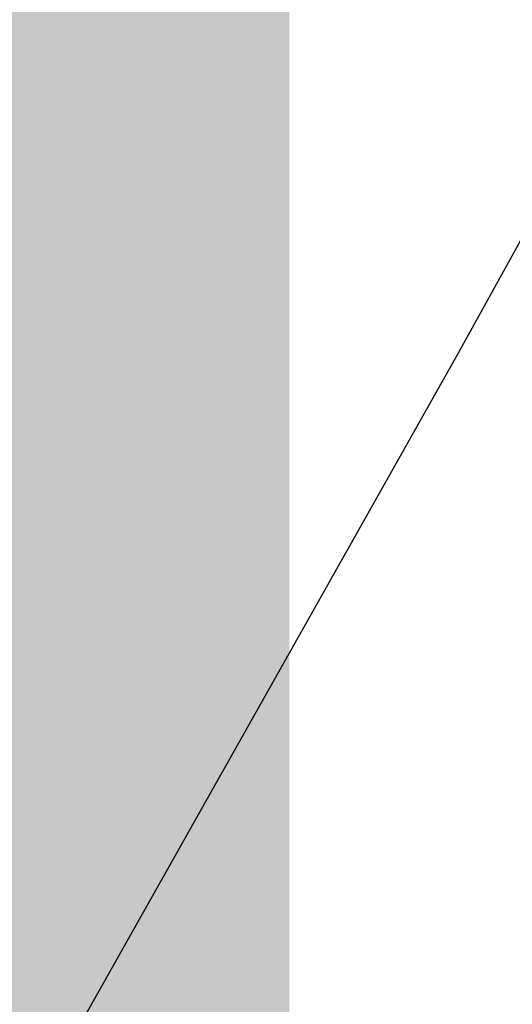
# Model space of a CAD drawing. Extents: x 0 to 370488, y 0 to 4202825.
# Tile 242 of 256: x 360287.266 to 360288.259, y 4200454.927 to 4200456.911. Entities that reach past the tile are written whole.
import ezdxf

# ---------------------------------------------------------------- set-up
doc = ezdxf.new("R2010")
doc.units = 0
doc.header["$LTSCALE"] = 0.5
doc.header["$MEASUREMENT"] = 0
doc.linetypes.add('CONTI', pattern=[0])
doc.layers.add('GORIZDEFAULT', color=32, linetype='CONTI')
doc.layers.add('ХХХ оформление', color=7, linetype='ИК_Водопровод -------в--------')
doc.styles.get("Standard").update_dxf_attribs({"font": 'isocpeur.ttf'})
doc.linetypes.add('ИК_Водопровод -------в--------', pattern='A,9,-0.6,["В",Standard,S=1.2,R=0,X=0,Y=-0.6],-1.2', length=10.8)

msp = doc.modelspace()

# ---------------------------------------------------------------- linework, layer by layer
at = {"layer": 'GORIZDEFAULT', "color": 32}
msp.add_polyline3d([(360277.71, 4200442.86, 542.5), (360278.91, 4200443.64, 542.5), (360281.88, 4200445.83, 542.5), (360282.01, 4200445.98, 542.5), (360282.16, 4200446.19, 542.5), (360282.38, 4200446.48, 542.5), (360282.67, 4200446.92, 542.5), (360283.06, 4200447.53, 542.5), (360283.57, 4200448.36, 542.5), (360284.23, 4200449.45, 542.5), (360285.04, 4200450.83, 542.5), (360285.99, 4200452.45, 542.5), (360287.04, 4200454.27, 542.5), (360288.15, 4200456.24, 542.5), (360289.29, 4200458.3, 542.5), (360290.42, 4200460.4, 542.5), (360291.51, 4200462.49, 542.5), (360292.52, 4200464.52, 542.5), (360293.46, 4200466.48, 542.5), (360294.29, 4200468.34, 542.5), (360295.02, 4200470.1, 542.5)], dxfattribs=at)
msp.add_polyline3d([(360277.71, 4200442.86, 542.5), (360278.91, 4200443.64, 542.5), (360281.88, 4200445.83, 542.5), (360282.01, 4200445.98, 542.5), (360282.16, 4200446.19, 542.5), (360282.38, 4200446.48, 542.5), (360282.67, 4200446.92, 542.5), (360283.06, 4200447.53, 542.5), (360283.57, 4200448.36, 542.5), (360284.23, 4200449.45, 542.5), (360285.04, 4200450.83, 542.5), (360285.99, 4200452.45, 542.5), (360287.04, 4200454.27, 542.5), (360288.15, 4200456.24, 542.5), (360289.29, 4200458.3, 542.5), (360290.42, 4200460.4, 542.5), (360291.51, 4200462.49, 542.5), (360292.52, 4200464.52, 542.5), (360293.46, 4200466.48, 542.5), (360294.29, 4200468.34, 542.5), (360295.02, 4200470.1, 542.5)], dxfattribs=at)
msp.add_polyline3d([(360277.71, 4200442.86, 542.5), (360278.91, 4200443.64, 542.5), (360281.88, 4200445.83, 542.5), (360282.01, 4200445.98, 542.5), (360282.16, 4200446.19, 542.5), (360282.38, 4200446.48, 542.5), (360282.67, 4200446.92, 542.5), (360283.06, 4200447.53, 542.5), (360283.57, 4200448.36, 542.5), (360284.23, 4200449.45, 542.5), (360285.04, 4200450.83, 542.5), (360285.99, 4200452.45, 542.5), (360287.04, 4200454.27, 542.5), (360288.15, 4200456.24, 542.5), (360289.29, 4200458.3, 542.5), (360290.42, 4200460.4, 542.5), (360291.51, 4200462.49, 542.5), (360292.52, 4200464.52, 542.5), (360293.46, 4200466.48, 542.5), (360294.29, 4200468.34, 542.5), (360295.02, 4200470.1, 542.5)], dxfattribs=at)
msp.add_polyline3d([(360277.71, 4200442.86, 542.5), (360278.91, 4200443.64, 542.5), (360281.88, 4200445.83, 542.5), (360282.01, 4200445.98, 542.5), (360282.16, 4200446.19, 542.5), (360282.38, 4200446.48, 542.5), (360282.67, 4200446.92, 542.5), (360283.06, 4200447.53, 542.5), (360283.57, 4200448.36, 542.5), (360284.23, 4200449.45, 542.5), (360285.04, 4200450.83, 542.5), (360285.99, 4200452.45, 542.5), (360287.04, 4200454.27, 542.5), (360288.15, 4200456.24, 542.5), (360289.29, 4200458.3, 542.5), (360290.42, 4200460.4, 542.5), (360291.51, 4200462.49, 542.5), (360292.52, 4200464.52, 542.5), (360293.46, 4200466.48, 542.5), (360294.29, 4200468.34, 542.5), (360295.02, 4200470.1, 542.5)], dxfattribs=at)
msp.add_polyline3d([(360277.71, 4200442.86, 542.5), (360278.91, 4200443.64, 542.5), (360281.88, 4200445.83, 542.5), (360282.01, 4200445.98, 542.5), (360282.16, 4200446.19, 542.5), (360282.38, 4200446.48, 542.5), (360282.67, 4200446.92, 542.5), (360283.06, 4200447.53, 542.5), (360283.57, 4200448.36, 542.5), (360284.23, 4200449.45, 542.5), (360285.04, 4200450.83, 542.5), (360285.99, 4200452.45, 542.5), (360287.04, 4200454.27, 542.5), (360288.15, 4200456.24, 542.5), (360289.29, 4200458.3, 542.5), (360290.42, 4200460.4, 542.5), (360291.51, 4200462.49, 542.5), (360292.52, 4200464.52, 542.5), (360293.46, 4200466.48, 542.5), (360294.29, 4200468.34, 542.5), (360295.02, 4200470.1, 542.5)], dxfattribs=at)
msp.add_polyline3d([(360277.71, 4200442.86, 542.5), (360278.91, 4200443.64, 542.5), (360281.88, 4200445.83, 542.5), (360282.01, 4200445.98, 542.5), (360282.16, 4200446.19, 542.5), (360282.38, 4200446.48, 542.5), (360282.67, 4200446.92, 542.5), (360283.06, 4200447.53, 542.5), (360283.57, 4200448.36, 542.5), (360284.23, 4200449.45, 542.5), (360285.04, 4200450.83, 542.5), (360285.99, 4200452.45, 542.5), (360287.04, 4200454.27, 542.5), (360288.15, 4200456.24, 542.5), (360289.29, 4200458.3, 542.5), (360290.42, 4200460.4, 542.5), (360291.51, 4200462.49, 542.5), (360292.52, 4200464.52, 542.5), (360293.46, 4200466.48, 542.5), (360294.29, 4200468.34, 542.5), (360295.02, 4200470.1, 542.5)], dxfattribs=at)
msp.add_polyline3d([(360277.71, 4200442.86, 542.5), (360278.91, 4200443.64, 542.5), (360281.88, 4200445.83, 542.5), (360282.01, 4200445.98, 542.5), (360282.16, 4200446.19, 542.5), (360282.38, 4200446.48, 542.5), (360282.67, 4200446.92, 542.5), (360283.06, 4200447.53, 542.5), (360283.57, 4200448.36, 542.5), (360284.23, 4200449.45, 542.5), (360285.04, 4200450.83, 542.5), (360285.99, 4200452.45, 542.5), (360287.04, 4200454.27, 542.5), (360288.15, 4200456.24, 542.5), (360289.29, 4200458.3, 542.5), (360290.42, 4200460.4, 542.5), (360291.51, 4200462.49, 542.5), (360292.52, 4200464.52, 542.5), (360293.46, 4200466.48, 542.5), (360294.29, 4200468.34, 542.5), (360295.02, 4200470.1, 542.5)], dxfattribs=at)
msp.add_polyline3d([(360277.71, 4200442.86, 542.5), (360278.91, 4200443.64, 542.5), (360281.88, 4200445.83, 542.5), (360282.01, 4200445.98, 542.5), (360282.16, 4200446.19, 542.5), (360282.38, 4200446.48, 542.5), (360282.67, 4200446.92, 542.5), (360283.06, 4200447.53, 542.5), (360283.57, 4200448.36, 542.5), (360284.23, 4200449.45, 542.5), (360285.04, 4200450.83, 542.5), (360285.99, 4200452.45, 542.5), (360287.04, 4200454.27, 542.5), (360288.15, 4200456.24, 542.5), (360289.29, 4200458.3, 542.5), (360290.42, 4200460.4, 542.5), (360291.51, 4200462.49, 542.5), (360292.52, 4200464.52, 542.5), (360293.46, 4200466.48, 542.5), (360294.29, 4200468.34, 542.5), (360295.02, 4200470.1, 542.5)], dxfattribs=at)
msp.add_polyline3d([(360277.71, 4200442.86, 542.5), (360278.91, 4200443.64, 542.5), (360281.88, 4200445.83, 542.5), (360282.01, 4200445.98, 542.5), (360282.16, 4200446.19, 542.5), (360282.38, 4200446.48, 542.5), (360282.67, 4200446.92, 542.5), (360283.06, 4200447.53, 542.5), (360283.57, 4200448.36, 542.5), (360284.23, 4200449.45, 542.5), (360285.04, 4200450.83, 542.5), (360285.99, 4200452.45, 542.5), (360287.04, 4200454.27, 542.5), (360288.15, 4200456.24, 542.5), (360289.29, 4200458.3, 542.5), (360290.42, 4200460.4, 542.5), (360291.51, 4200462.49, 542.5), (360292.52, 4200464.52, 542.5), (360293.46, 4200466.48, 542.5), (360294.29, 4200468.34, 542.5), (360295.02, 4200470.1, 542.5)], dxfattribs=at)
msp.add_polyline3d([(360277.71, 4200442.86, 542.5), (360278.91, 4200443.64, 542.5), (360281.88, 4200445.83, 542.5), (360282.01, 4200445.98, 542.5), (360282.16, 4200446.19, 542.5), (360282.38, 4200446.48, 542.5), (360282.67, 4200446.92, 542.5), (360283.06, 4200447.53, 542.5), (360283.57, 4200448.36, 542.5), (360284.23, 4200449.45, 542.5), (360285.04, 4200450.83, 542.5), (360285.99, 4200452.45, 542.5), (360287.04, 4200454.27, 542.5), (360288.15, 4200456.24, 542.5), (360289.29, 4200458.3, 542.5), (360290.42, 4200460.4, 542.5), (360291.51, 4200462.49, 542.5), (360292.52, 4200464.52, 542.5), (360293.46, 4200466.48, 542.5), (360294.29, 4200468.34, 542.5), (360295.02, 4200470.1, 542.5)], dxfattribs=at)
msp.add_polyline3d([(360277.71, 4200442.86, 542.5), (360278.91, 4200443.64, 542.5), (360281.88, 4200445.83, 542.5), (360282.01, 4200445.98, 542.5), (360282.16, 4200446.19, 542.5), (360282.38, 4200446.48, 542.5), (360282.67, 4200446.92, 542.5), (360283.06, 4200447.53, 542.5), (360283.57, 4200448.36, 542.5), (360284.23, 4200449.45, 542.5), (360285.04, 4200450.83, 542.5), (360285.99, 4200452.45, 542.5), (360287.04, 4200454.27, 542.5), (360288.15, 4200456.24, 542.5), (360289.29, 4200458.3, 542.5), (360290.42, 4200460.4, 542.5), (360291.51, 4200462.49, 542.5), (360292.52, 4200464.52, 542.5), (360293.46, 4200466.48, 542.5), (360294.29, 4200468.34, 542.5), (360295.02, 4200470.1, 542.5)], dxfattribs=at)
msp.add_polyline3d([(360277.71, 4200442.86, 542.5), (360278.91, 4200443.64, 542.5), (360281.88, 4200445.83, 542.5), (360282.01, 4200445.98, 542.5), (360282.16, 4200446.19, 542.5), (360282.38, 4200446.48, 542.5), (360282.67, 4200446.92, 542.5), (360283.06, 4200447.53, 542.5), (360283.57, 4200448.36, 542.5), (360284.23, 4200449.45, 542.5), (360285.04, 4200450.83, 542.5), (360285.99, 4200452.45, 542.5), (360287.04, 4200454.27, 542.5), (360288.15, 4200456.24, 542.5), (360289.29, 4200458.3, 542.5), (360290.42, 4200460.4, 542.5), (360291.51, 4200462.49, 542.5), (360292.52, 4200464.52, 542.5), (360293.46, 4200466.48, 542.5), (360294.29, 4200468.34, 542.5), (360295.02, 4200470.1, 542.5)], dxfattribs=at)
msp.add_polyline3d([(360277.71, 4200442.86, 542.5), (360278.91, 4200443.64, 542.5), (360281.88, 4200445.83, 542.5), (360282.01, 4200445.98, 542.5), (360282.16, 4200446.19, 542.5), (360282.38, 4200446.48, 542.5), (360282.67, 4200446.92, 542.5), (360283.06, 4200447.53, 542.5), (360283.57, 4200448.36, 542.5), (360284.23, 4200449.45, 542.5), (360285.04, 4200450.83, 542.5), (360285.99, 4200452.45, 542.5), (360287.04, 4200454.27, 542.5), (360288.15, 4200456.24, 542.5), (360289.29, 4200458.3, 542.5), (360290.42, 4200460.4, 542.5), (360291.51, 4200462.49, 542.5), (360292.52, 4200464.52, 542.5), (360293.46, 4200466.48, 542.5), (360294.29, 4200468.34, 542.5), (360295.02, 4200470.1, 542.5)], dxfattribs=at)
msp.add_polyline3d([(360277.71, 4200442.86, 542.5), (360278.91, 4200443.64, 542.5), (360281.88, 4200445.83, 542.5), (360282.01, 4200445.98, 542.5), (360282.16, 4200446.19, 542.5), (360282.38, 4200446.48, 542.5), (360282.67, 4200446.92, 542.5), (360283.06, 4200447.53, 542.5), (360283.57, 4200448.36, 542.5), (360284.23, 4200449.45, 542.5), (360285.04, 4200450.83, 542.5), (360285.99, 4200452.45, 542.5), (360287.04, 4200454.27, 542.5), (360288.15, 4200456.24, 542.5), (360289.29, 4200458.3, 542.5), (360290.42, 4200460.4, 542.5), (360291.51, 4200462.49, 542.5), (360292.52, 4200464.52, 542.5), (360293.46, 4200466.48, 542.5), (360294.29, 4200468.34, 542.5), (360295.02, 4200470.1, 542.5)], dxfattribs=at)
msp.add_polyline3d([(360277.71, 4200442.86, 542.5), (360278.91, 4200443.64, 542.5), (360281.88, 4200445.83, 542.5), (360282.01, 4200445.98, 542.5), (360282.16, 4200446.19, 542.5), (360282.38, 4200446.48, 542.5), (360282.67, 4200446.92, 542.5), (360283.06, 4200447.53, 542.5), (360283.57, 4200448.36, 542.5), (360284.23, 4200449.45, 542.5), (360285.04, 4200450.83, 542.5), (360285.99, 4200452.45, 542.5), (360287.04, 4200454.27, 542.5), (360288.15, 4200456.24, 542.5), (360289.29, 4200458.3, 542.5), (360290.42, 4200460.4, 542.5), (360291.51, 4200462.49, 542.5), (360292.52, 4200464.52, 542.5), (360293.46, 4200466.48, 542.5), (360294.29, 4200468.34, 542.5), (360295.02, 4200470.1, 542.5)], dxfattribs=at)
msp.add_polyline3d([(360277.71, 4200442.86, 542.5), (360278.91, 4200443.64, 542.5), (360281.88, 4200445.83, 542.5), (360282.01, 4200445.98, 542.5), (360282.16, 4200446.19, 542.5), (360282.38, 4200446.48, 542.5), (360282.67, 4200446.92, 542.5), (360283.06, 4200447.53, 542.5), (360283.57, 4200448.36, 542.5), (360284.23, 4200449.45, 542.5), (360285.04, 4200450.83, 542.5), (360285.99, 4200452.45, 542.5), (360287.04, 4200454.27, 542.5), (360288.15, 4200456.24, 542.5), (360289.29, 4200458.3, 542.5), (360290.42, 4200460.4, 542.5), (360291.51, 4200462.49, 542.5), (360292.52, 4200464.52, 542.5), (360293.46, 4200466.48, 542.5), (360294.29, 4200468.34, 542.5), (360295.02, 4200470.1, 542.5)], dxfattribs=at)
msp.add_polyline3d([(360277.71, 4200442.86, 542.5), (360278.91, 4200443.64, 542.5), (360281.88, 4200445.83, 542.5), (360282.01, 4200445.98, 542.5), (360282.16, 4200446.19, 542.5), (360282.38, 4200446.48, 542.5), (360282.67, 4200446.92, 542.5), (360283.06, 4200447.53, 542.5), (360283.57, 4200448.36, 542.5), (360284.23, 4200449.45, 542.5), (360285.04, 4200450.83, 542.5), (360285.99, 4200452.45, 542.5), (360287.04, 4200454.27, 542.5), (360288.15, 4200456.24, 542.5), (360289.29, 4200458.3, 542.5), (360290.42, 4200460.4, 542.5), (360291.51, 4200462.49, 542.5), (360292.52, 4200464.52, 542.5), (360293.46, 4200466.48, 542.5), (360294.29, 4200468.34, 542.5), (360295.02, 4200470.1, 542.5)], dxfattribs=at)
msp.add_polyline3d([(360277.71, 4200442.86, 542.5), (360278.91, 4200443.64, 542.5), (360281.88, 4200445.83, 542.5), (360282.01, 4200445.98, 542.5), (360282.16, 4200446.19, 542.5), (360282.38, 4200446.48, 542.5), (360282.67, 4200446.92, 542.5), (360283.06, 4200447.53, 542.5), (360283.57, 4200448.36, 542.5), (360284.23, 4200449.45, 542.5), (360285.04, 4200450.83, 542.5), (360285.99, 4200452.45, 542.5), (360287.04, 4200454.27, 542.5), (360288.15, 4200456.24, 542.5), (360289.29, 4200458.3, 542.5), (360290.42, 4200460.4, 542.5), (360291.51, 4200462.49, 542.5), (360292.52, 4200464.52, 542.5), (360293.46, 4200466.48, 542.5), (360294.29, 4200468.34, 542.5), (360295.02, 4200470.1, 542.5)], dxfattribs=at)
msp.add_polyline3d([(360277.71, 4200442.86, 542.5), (360278.91, 4200443.64, 542.5), (360281.88, 4200445.83, 542.5), (360282.01, 4200445.98, 542.5), (360282.16, 4200446.19, 542.5), (360282.38, 4200446.48, 542.5), (360282.67, 4200446.92, 542.5), (360283.06, 4200447.53, 542.5), (360283.57, 4200448.36, 542.5), (360284.23, 4200449.45, 542.5), (360285.04, 4200450.83, 542.5), (360285.99, 4200452.45, 542.5), (360287.04, 4200454.27, 542.5), (360288.15, 4200456.24, 542.5), (360289.29, 4200458.3, 542.5), (360290.42, 4200460.4, 542.5), (360291.51, 4200462.49, 542.5), (360292.52, 4200464.52, 542.5), (360293.46, 4200466.48, 542.5), (360294.29, 4200468.34, 542.5), (360295.02, 4200470.1, 542.5)], dxfattribs=at)
msp.add_polyline3d([(360277.71, 4200442.86, 542.5), (360278.91, 4200443.64, 542.5), (360281.88, 4200445.83, 542.5), (360282.01, 4200445.98, 542.5), (360282.16, 4200446.19, 542.5), (360282.38, 4200446.48, 542.5), (360282.67, 4200446.92, 542.5), (360283.06, 4200447.53, 542.5), (360283.57, 4200448.36, 542.5), (360284.23, 4200449.45, 542.5), (360285.04, 4200450.83, 542.5), (360285.99, 4200452.45, 542.5), (360287.04, 4200454.27, 542.5), (360288.15, 4200456.24, 542.5), (360289.29, 4200458.3, 542.5), (360290.42, 4200460.4, 542.5), (360291.51, 4200462.49, 542.5), (360292.52, 4200464.52, 542.5), (360293.46, 4200466.48, 542.5), (360294.29, 4200468.34, 542.5), (360295.02, 4200470.1, 542.5)], dxfattribs=at)
msp.add_polyline3d([(360277.71, 4200442.86, 542.5), (360278.91, 4200443.64, 542.5), (360281.88, 4200445.83, 542.5), (360282.01, 4200445.98, 542.5), (360282.16, 4200446.19, 542.5), (360282.38, 4200446.48, 542.5), (360282.67, 4200446.92, 542.5), (360283.06, 4200447.53, 542.5), (360283.57, 4200448.36, 542.5), (360284.23, 4200449.45, 542.5), (360285.04, 4200450.83, 542.5), (360285.99, 4200452.45, 542.5), (360287.04, 4200454.27, 542.5), (360288.15, 4200456.24, 542.5), (360289.29, 4200458.3, 542.5), (360290.42, 4200460.4, 542.5), (360291.51, 4200462.49, 542.5), (360292.52, 4200464.52, 542.5), (360293.46, 4200466.48, 542.5), (360294.29, 4200468.34, 542.5), (360295.02, 4200470.1, 542.5)], dxfattribs=at)
msp.add_polyline3d([(360277.71, 4200442.86, 542.5), (360278.91, 4200443.64, 542.5), (360281.88, 4200445.83, 542.5), (360282.01, 4200445.98, 542.5), (360282.16, 4200446.19, 542.5), (360282.38, 4200446.48, 542.5), (360282.67, 4200446.92, 542.5), (360283.06, 4200447.53, 542.5), (360283.57, 4200448.36, 542.5), (360284.23, 4200449.45, 542.5), (360285.04, 4200450.83, 542.5), (360285.99, 4200452.45, 542.5), (360287.04, 4200454.27, 542.5), (360288.15, 4200456.24, 542.5), (360289.29, 4200458.3, 542.5), (360290.42, 4200460.4, 542.5), (360291.51, 4200462.49, 542.5), (360292.52, 4200464.52, 542.5), (360293.46, 4200466.48, 542.5), (360294.29, 4200468.34, 542.5), (360295.02, 4200470.1, 542.5)], dxfattribs=at)
msp.add_polyline3d([(360277.71, 4200442.86, 542.5), (360278.91, 4200443.64, 542.5), (360281.88, 4200445.83, 542.5), (360282.01, 4200445.98, 542.5), (360282.16, 4200446.19, 542.5), (360282.38, 4200446.48, 542.5), (360282.67, 4200446.92, 542.5), (360283.06, 4200447.53, 542.5), (360283.57, 4200448.36, 542.5), (360284.23, 4200449.45, 542.5), (360285.04, 4200450.83, 542.5), (360285.99, 4200452.45, 542.5), (360287.04, 4200454.27, 542.5), (360288.15, 4200456.24, 542.5), (360289.29, 4200458.3, 542.5), (360290.42, 4200460.4, 542.5), (360291.51, 4200462.49, 542.5), (360292.52, 4200464.52, 542.5), (360293.46, 4200466.48, 542.5), (360294.29, 4200468.34, 542.5), (360295.02, 4200470.1, 542.5)], dxfattribs=at)
msp.add_polyline3d([(360277.71, 4200442.86, 542.5), (360278.91, 4200443.64, 542.5), (360281.88, 4200445.83, 542.5), (360282.01, 4200445.98, 542.5), (360282.16, 4200446.19, 542.5), (360282.38, 4200446.48, 542.5), (360282.67, 4200446.92, 542.5), (360283.06, 4200447.53, 542.5), (360283.57, 4200448.36, 542.5), (360284.23, 4200449.45, 542.5), (360285.04, 4200450.83, 542.5), (360285.99, 4200452.45, 542.5), (360287.04, 4200454.27, 542.5), (360288.15, 4200456.24, 542.5), (360289.29, 4200458.3, 542.5), (360290.42, 4200460.4, 542.5), (360291.51, 4200462.49, 542.5), (360292.52, 4200464.52, 542.5), (360293.46, 4200466.48, 542.5), (360294.29, 4200468.34, 542.5), (360295.02, 4200470.1, 542.5)], dxfattribs=at)
msp.add_polyline3d([(360277.71, 4200442.86, 542.5), (360278.91, 4200443.64, 542.5), (360281.88, 4200445.83, 542.5), (360282.01, 4200445.98, 542.5), (360282.16, 4200446.19, 542.5), (360282.38, 4200446.48, 542.5), (360282.67, 4200446.92, 542.5), (360283.06, 4200447.53, 542.5), (360283.57, 4200448.36, 542.5), (360284.23, 4200449.45, 542.5), (360285.04, 4200450.83, 542.5), (360285.99, 4200452.45, 542.5), (360287.04, 4200454.27, 542.5), (360288.15, 4200456.24, 542.5), (360289.29, 4200458.3, 542.5), (360290.42, 4200460.4, 542.5), (360291.51, 4200462.49, 542.5), (360292.52, 4200464.52, 542.5), (360293.46, 4200466.48, 542.5), (360294.29, 4200468.34, 542.5), (360295.02, 4200470.1, 542.5)], dxfattribs=at)
msp.add_polyline3d([(360277.71, 4200442.86, 542.5), (360278.91, 4200443.64, 542.5), (360281.88, 4200445.83, 542.5), (360282.01, 4200445.98, 542.5), (360282.16, 4200446.19, 542.5), (360282.38, 4200446.48, 542.5), (360282.67, 4200446.92, 542.5), (360283.06, 4200447.53, 542.5), (360283.57, 4200448.36, 542.5), (360284.23, 4200449.45, 542.5), (360285.04, 4200450.83, 542.5), (360285.99, 4200452.45, 542.5), (360287.04, 4200454.27, 542.5), (360288.15, 4200456.24, 542.5), (360289.29, 4200458.3, 542.5), (360290.42, 4200460.4, 542.5), (360291.51, 4200462.49, 542.5), (360292.52, 4200464.52, 542.5), (360293.46, 4200466.48, 542.5), (360294.29, 4200468.34, 542.5), (360295.02, 4200470.1, 542.5)], dxfattribs=at)
msp.add_polyline3d([(360277.71, 4200442.86, 542.5), (360278.91, 4200443.64, 542.5), (360281.88, 4200445.83, 542.5), (360282.01, 4200445.98, 542.5), (360282.16, 4200446.19, 542.5), (360282.38, 4200446.48, 542.5), (360282.67, 4200446.92, 542.5), (360283.06, 4200447.53, 542.5), (360283.57, 4200448.36, 542.5), (360284.23, 4200449.45, 542.5), (360285.04, 4200450.83, 542.5), (360285.99, 4200452.45, 542.5), (360287.04, 4200454.27, 542.5), (360288.15, 4200456.24, 542.5), (360289.29, 4200458.3, 542.5), (360290.42, 4200460.4, 542.5), (360291.51, 4200462.49, 542.5), (360292.52, 4200464.52, 542.5), (360293.46, 4200466.48, 542.5), (360294.29, 4200468.34, 542.5), (360295.02, 4200470.1, 542.5)], dxfattribs=at)
msp.add_polyline3d([(360277.71, 4200442.86, 542.5), (360278.91, 4200443.64, 542.5), (360281.88, 4200445.83, 542.5), (360282.01, 4200445.98, 542.5), (360282.16, 4200446.19, 542.5), (360282.38, 4200446.48, 542.5), (360282.67, 4200446.92, 542.5), (360283.06, 4200447.53, 542.5), (360283.57, 4200448.36, 542.5), (360284.23, 4200449.45, 542.5), (360285.04, 4200450.83, 542.5), (360285.99, 4200452.45, 542.5), (360287.04, 4200454.27, 542.5), (360288.15, 4200456.24, 542.5), (360289.29, 4200458.3, 542.5), (360290.42, 4200460.4, 542.5), (360291.51, 4200462.49, 542.5), (360292.52, 4200464.52, 542.5), (360293.46, 4200466.48, 542.5), (360294.29, 4200468.34, 542.5), (360295.02, 4200470.1, 542.5)], dxfattribs=at)
msp.add_polyline3d([(360277.71, 4200442.86, 542.5), (360278.91, 4200443.64, 542.5), (360281.88, 4200445.83, 542.5), (360282.01, 4200445.98, 542.5), (360282.16, 4200446.19, 542.5), (360282.38, 4200446.48, 542.5), (360282.67, 4200446.92, 542.5), (360283.06, 4200447.53, 542.5), (360283.57, 4200448.36, 542.5), (360284.23, 4200449.45, 542.5), (360285.04, 4200450.83, 542.5), (360285.99, 4200452.45, 542.5), (360287.04, 4200454.27, 542.5), (360288.15, 4200456.24, 542.5), (360289.29, 4200458.3, 542.5), (360290.42, 4200460.4, 542.5), (360291.51, 4200462.49, 542.5), (360292.52, 4200464.52, 542.5), (360293.46, 4200466.48, 542.5), (360294.29, 4200468.34, 542.5), (360295.02, 4200470.1, 542.5)], dxfattribs=at)
msp.add_polyline3d([(360277.71, 4200442.86, 542.5), (360278.91, 4200443.64, 542.5), (360281.88, 4200445.83, 542.5), (360282.01, 4200445.98, 542.5), (360282.16, 4200446.19, 542.5), (360282.38, 4200446.48, 542.5), (360282.67, 4200446.92, 542.5), (360283.06, 4200447.53, 542.5), (360283.57, 4200448.36, 542.5), (360284.23, 4200449.45, 542.5), (360285.04, 4200450.83, 542.5), (360285.99, 4200452.45, 542.5), (360287.04, 4200454.27, 542.5), (360288.15, 4200456.24, 542.5), (360289.29, 4200458.3, 542.5), (360290.42, 4200460.4, 542.5), (360291.51, 4200462.49, 542.5), (360292.52, 4200464.52, 542.5), (360293.46, 4200466.48, 542.5), (360294.29, 4200468.34, 542.5), (360295.02, 4200470.1, 542.5)], dxfattribs=at)
msp.add_polyline3d([(360277.71, 4200442.86, 542.5), (360278.91, 4200443.64, 542.5), (360281.88, 4200445.83, 542.5), (360282.01, 4200445.98, 542.5), (360282.16, 4200446.19, 542.5), (360282.38, 4200446.48, 542.5), (360282.67, 4200446.92, 542.5), (360283.06, 4200447.53, 542.5), (360283.57, 4200448.36, 542.5), (360284.23, 4200449.45, 542.5), (360285.04, 4200450.83, 542.5), (360285.99, 4200452.45, 542.5), (360287.04, 4200454.27, 542.5), (360288.15, 4200456.24, 542.5), (360289.29, 4200458.3, 542.5), (360290.42, 4200460.4, 542.5), (360291.51, 4200462.49, 542.5), (360292.52, 4200464.52, 542.5), (360293.46, 4200466.48, 542.5), (360294.29, 4200468.34, 542.5), (360295.02, 4200470.1, 542.5)], dxfattribs=at)
msp.add_polyline3d([(360277.71, 4200442.86, 542.5), (360278.91, 4200443.64, 542.5), (360281.88, 4200445.83, 542.5), (360282.01, 4200445.98, 542.5), (360282.16, 4200446.19, 542.5), (360282.38, 4200446.48, 542.5), (360282.67, 4200446.92, 542.5), (360283.06, 4200447.53, 542.5), (360283.57, 4200448.36, 542.5), (360284.23, 4200449.45, 542.5), (360285.04, 4200450.83, 542.5), (360285.99, 4200452.45, 542.5), (360287.04, 4200454.27, 542.5), (360288.15, 4200456.24, 542.5), (360289.29, 4200458.3, 542.5), (360290.42, 4200460.4, 542.5), (360291.51, 4200462.49, 542.5), (360292.52, 4200464.52, 542.5), (360293.46, 4200466.48, 542.5), (360294.29, 4200468.34, 542.5), (360295.02, 4200470.1, 542.5)], dxfattribs=at)
msp.add_polyline3d([(360277.71, 4200442.86, 542.5), (360278.91, 4200443.64, 542.5), (360281.88, 4200445.83, 542.5), (360282.01, 4200445.98, 542.5), (360282.16, 4200446.19, 542.5), (360282.38, 4200446.48, 542.5), (360282.67, 4200446.92, 542.5), (360283.06, 4200447.53, 542.5), (360283.57, 4200448.36, 542.5), (360284.23, 4200449.45, 542.5), (360285.04, 4200450.83, 542.5), (360285.99, 4200452.45, 542.5), (360287.04, 4200454.27, 542.5), (360288.15, 4200456.24, 542.5), (360289.29, 4200458.3, 542.5), (360290.42, 4200460.4, 542.5), (360291.51, 4200462.49, 542.5), (360292.52, 4200464.52, 542.5), (360293.46, 4200466.48, 542.5), (360294.29, 4200468.34, 542.5), (360295.02, 4200470.1, 542.5)], dxfattribs=at)
msp.add_polyline3d([(360277.71, 4200442.86, 542.5), (360278.91, 4200443.64, 542.5), (360281.88, 4200445.83, 542.5), (360282.01, 4200445.98, 542.5), (360282.16, 4200446.19, 542.5), (360282.38, 4200446.48, 542.5), (360282.67, 4200446.92, 542.5), (360283.06, 4200447.53, 542.5), (360283.57, 4200448.36, 542.5), (360284.23, 4200449.45, 542.5), (360285.04, 4200450.83, 542.5), (360285.99, 4200452.45, 542.5), (360287.04, 4200454.27, 542.5), (360288.15, 4200456.24, 542.5), (360289.29, 4200458.3, 542.5), (360290.42, 4200460.4, 542.5), (360291.51, 4200462.49, 542.5), (360292.52, 4200464.52, 542.5), (360293.46, 4200466.48, 542.5), (360294.29, 4200468.34, 542.5), (360295.02, 4200470.1, 542.5)], dxfattribs=at)
msp.add_polyline3d([(360277.71, 4200442.86, 542.5), (360278.91, 4200443.64, 542.5), (360281.88, 4200445.83, 542.5), (360282.01, 4200445.98, 542.5), (360282.16, 4200446.19, 542.5), (360282.38, 4200446.48, 542.5), (360282.67, 4200446.92, 542.5), (360283.06, 4200447.53, 542.5), (360283.57, 4200448.36, 542.5), (360284.23, 4200449.45, 542.5), (360285.04, 4200450.83, 542.5), (360285.99, 4200452.45, 542.5), (360287.04, 4200454.27, 542.5), (360288.15, 4200456.24, 542.5), (360289.29, 4200458.3, 542.5), (360290.42, 4200460.4, 542.5), (360291.51, 4200462.49, 542.5), (360292.52, 4200464.52, 542.5), (360293.46, 4200466.48, 542.5), (360294.29, 4200468.34, 542.5), (360295.02, 4200470.1, 542.5)], dxfattribs=at)
msp.add_polyline3d([(360277.71, 4200442.86, 542.5), (360278.91, 4200443.64, 542.5), (360281.88, 4200445.83, 542.5), (360282.01, 4200445.98, 542.5), (360282.16, 4200446.19, 542.5), (360282.38, 4200446.48, 542.5), (360282.67, 4200446.92, 542.5), (360283.06, 4200447.53, 542.5), (360283.57, 4200448.36, 542.5), (360284.23, 4200449.45, 542.5), (360285.04, 4200450.83, 542.5), (360285.99, 4200452.45, 542.5), (360287.04, 4200454.27, 542.5), (360288.15, 4200456.24, 542.5), (360289.29, 4200458.3, 542.5), (360290.42, 4200460.4, 542.5), (360291.51, 4200462.49, 542.5), (360292.52, 4200464.52, 542.5), (360293.46, 4200466.48, 542.5), (360294.29, 4200468.34, 542.5), (360295.02, 4200470.1, 542.5)], dxfattribs=at)
msp.add_polyline3d([(360277.71, 4200442.86, 542.5), (360278.91, 4200443.64, 542.5), (360281.88, 4200445.83, 542.5), (360282.01, 4200445.98, 542.5), (360282.16, 4200446.19, 542.5), (360282.38, 4200446.48, 542.5), (360282.67, 4200446.92, 542.5), (360283.06, 4200447.53, 542.5), (360283.57, 4200448.36, 542.5), (360284.23, 4200449.45, 542.5), (360285.04, 4200450.83, 542.5), (360285.99, 4200452.45, 542.5), (360287.04, 4200454.27, 542.5), (360288.15, 4200456.24, 542.5), (360289.29, 4200458.3, 542.5), (360290.42, 4200460.4, 542.5), (360291.51, 4200462.49, 542.5), (360292.52, 4200464.52, 542.5), (360293.46, 4200466.48, 542.5), (360294.29, 4200468.34, 542.5), (360295.02, 4200470.1, 542.5)], dxfattribs=at)
msp.add_polyline3d([(360277.71, 4200442.86, 542.5), (360278.91, 4200443.64, 542.5), (360281.88, 4200445.83, 542.5), (360282.01, 4200445.98, 542.5), (360282.16, 4200446.19, 542.5), (360282.38, 4200446.48, 542.5), (360282.67, 4200446.92, 542.5), (360283.06, 4200447.53, 542.5), (360283.57, 4200448.36, 542.5), (360284.23, 4200449.45, 542.5), (360285.04, 4200450.83, 542.5), (360285.99, 4200452.45, 542.5), (360287.04, 4200454.27, 542.5), (360288.15, 4200456.24, 542.5), (360289.29, 4200458.3, 542.5), (360290.42, 4200460.4, 542.5), (360291.51, 4200462.49, 542.5), (360292.52, 4200464.52, 542.5), (360293.46, 4200466.48, 542.5), (360294.29, 4200468.34, 542.5), (360295.02, 4200470.1, 542.5)], dxfattribs=at)
msp.add_polyline3d([(360277.71, 4200442.86, 542.5), (360278.91, 4200443.64, 542.5), (360281.88, 4200445.83, 542.5), (360282.01, 4200445.98, 542.5), (360282.16, 4200446.19, 542.5), (360282.38, 4200446.48, 542.5), (360282.67, 4200446.92, 542.5), (360283.06, 4200447.53, 542.5), (360283.57, 4200448.36, 542.5), (360284.23, 4200449.45, 542.5), (360285.04, 4200450.83, 542.5), (360285.99, 4200452.45, 542.5), (360287.04, 4200454.27, 542.5), (360288.15, 4200456.24, 542.5), (360289.29, 4200458.3, 542.5), (360290.42, 4200460.4, 542.5), (360291.51, 4200462.49, 542.5), (360292.52, 4200464.52, 542.5), (360293.46, 4200466.48, 542.5), (360294.29, 4200468.34, 542.5), (360295.02, 4200470.1, 542.5)], dxfattribs=at)
msp.add_polyline3d([(360277.71, 4200442.86, 542.5), (360278.91, 4200443.64, 542.5), (360281.88, 4200445.83, 542.5), (360282.01, 4200445.98, 542.5), (360282.16, 4200446.19, 542.5), (360282.38, 4200446.48, 542.5), (360282.67, 4200446.92, 542.5), (360283.06, 4200447.53, 542.5), (360283.57, 4200448.36, 542.5), (360284.23, 4200449.45, 542.5), (360285.04, 4200450.83, 542.5), (360285.99, 4200452.45, 542.5), (360287.04, 4200454.27, 542.5), (360288.15, 4200456.24, 542.5), (360289.29, 4200458.3, 542.5), (360290.42, 4200460.4, 542.5), (360291.51, 4200462.49, 542.5), (360292.52, 4200464.52, 542.5), (360293.46, 4200466.48, 542.5), (360294.29, 4200468.34, 542.5), (360295.02, 4200470.1, 542.5)], dxfattribs=at)
msp.add_polyline3d([(360277.71, 4200442.86, 542.5), (360278.91, 4200443.64, 542.5), (360281.88, 4200445.83, 542.5), (360282.01, 4200445.98, 542.5), (360282.16, 4200446.19, 542.5), (360282.38, 4200446.48, 542.5), (360282.67, 4200446.92, 542.5), (360283.06, 4200447.53, 542.5), (360283.57, 4200448.36, 542.5), (360284.23, 4200449.45, 542.5), (360285.04, 4200450.83, 542.5), (360285.99, 4200452.45, 542.5), (360287.04, 4200454.27, 542.5), (360288.15, 4200456.24, 542.5), (360289.29, 4200458.3, 542.5), (360290.42, 4200460.4, 542.5), (360291.51, 4200462.49, 542.5), (360292.52, 4200464.52, 542.5), (360293.46, 4200466.48, 542.5), (360294.29, 4200468.34, 542.5), (360295.02, 4200470.1, 542.5)], dxfattribs=at)
msp.add_polyline3d([(360277.71, 4200442.86, 542.5), (360278.91, 4200443.64, 542.5), (360281.88, 4200445.83, 542.5), (360282.01, 4200445.98, 542.5), (360282.16, 4200446.19, 542.5), (360282.38, 4200446.48, 542.5), (360282.67, 4200446.92, 542.5), (360283.06, 4200447.53, 542.5), (360283.57, 4200448.36, 542.5), (360284.23, 4200449.45, 542.5), (360285.04, 4200450.83, 542.5), (360285.99, 4200452.45, 542.5), (360287.04, 4200454.27, 542.5), (360288.15, 4200456.24, 542.5), (360289.29, 4200458.3, 542.5), (360290.42, 4200460.4, 542.5), (360291.51, 4200462.49, 542.5), (360292.52, 4200464.52, 542.5), (360293.46, 4200466.48, 542.5), (360294.29, 4200468.34, 542.5), (360295.02, 4200470.1, 542.5)], dxfattribs=at)
msp.add_polyline3d([(360277.71, 4200442.86, 542.5), (360278.91, 4200443.64, 542.5), (360281.88, 4200445.83, 542.5), (360282.01, 4200445.98, 542.5), (360282.16, 4200446.19, 542.5), (360282.38, 4200446.48, 542.5), (360282.67, 4200446.92, 542.5), (360283.06, 4200447.53, 542.5), (360283.57, 4200448.36, 542.5), (360284.23, 4200449.45, 542.5), (360285.04, 4200450.83, 542.5), (360285.99, 4200452.45, 542.5), (360287.04, 4200454.27, 542.5), (360288.15, 4200456.24, 542.5), (360289.29, 4200458.3, 542.5), (360290.42, 4200460.4, 542.5), (360291.51, 4200462.49, 542.5), (360292.52, 4200464.52, 542.5), (360293.46, 4200466.48, 542.5), (360294.29, 4200468.34, 542.5), (360295.02, 4200470.1, 542.5)], dxfattribs=at)
msp.add_polyline3d([(360277.71, 4200442.86, 542.5), (360278.91, 4200443.64, 542.5), (360281.88, 4200445.83, 542.5), (360282.01, 4200445.98, 542.5), (360282.16, 4200446.19, 542.5), (360282.38, 4200446.48, 542.5), (360282.67, 4200446.92, 542.5), (360283.06, 4200447.53, 542.5), (360283.57, 4200448.36, 542.5), (360284.23, 4200449.45, 542.5), (360285.04, 4200450.83, 542.5), (360285.99, 4200452.45, 542.5), (360287.04, 4200454.27, 542.5), (360288.15, 4200456.24, 542.5), (360289.29, 4200458.3, 542.5), (360290.42, 4200460.4, 542.5), (360291.51, 4200462.49, 542.5), (360292.52, 4200464.52, 542.5), (360293.46, 4200466.48, 542.5), (360294.29, 4200468.34, 542.5), (360295.02, 4200470.1, 542.5)], dxfattribs=at)
msp.add_polyline3d([(360277.71, 4200442.86, 542.5), (360278.91, 4200443.64, 542.5), (360281.88, 4200445.83, 542.5), (360282.01, 4200445.98, 542.5), (360282.16, 4200446.19, 542.5), (360282.38, 4200446.48, 542.5), (360282.67, 4200446.92, 542.5), (360283.06, 4200447.53, 542.5), (360283.57, 4200448.36, 542.5), (360284.23, 4200449.45, 542.5), (360285.04, 4200450.83, 542.5), (360285.99, 4200452.45, 542.5), (360287.04, 4200454.27, 542.5), (360288.15, 4200456.24, 542.5), (360289.29, 4200458.3, 542.5), (360290.42, 4200460.4, 542.5), (360291.51, 4200462.49, 542.5), (360292.52, 4200464.52, 542.5), (360293.46, 4200466.48, 542.5), (360294.29, 4200468.34, 542.5), (360295.02, 4200470.1, 542.5)], dxfattribs=at)
msp.add_polyline3d([(360277.71, 4200442.86, 542.5), (360278.91, 4200443.64, 542.5), (360281.88, 4200445.83, 542.5), (360282.01, 4200445.98, 542.5), (360282.16, 4200446.19, 542.5), (360282.38, 4200446.48, 542.5), (360282.67, 4200446.92, 542.5), (360283.06, 4200447.53, 542.5), (360283.57, 4200448.36, 542.5), (360284.23, 4200449.45, 542.5), (360285.04, 4200450.83, 542.5), (360285.99, 4200452.45, 542.5), (360287.04, 4200454.27, 542.5), (360288.15, 4200456.24, 542.5), (360289.29, 4200458.3, 542.5), (360290.42, 4200460.4, 542.5), (360291.51, 4200462.49, 542.5), (360292.52, 4200464.52, 542.5), (360293.46, 4200466.48, 542.5), (360294.29, 4200468.34, 542.5), (360295.02, 4200470.1, 542.5)], dxfattribs=at)
msp.add_polyline3d([(360277.71, 4200442.86, 542.5), (360278.91, 4200443.64, 542.5), (360281.88, 4200445.83, 542.5), (360282.01, 4200445.98, 542.5), (360282.16, 4200446.19, 542.5), (360282.38, 4200446.48, 542.5), (360282.67, 4200446.92, 542.5), (360283.06, 4200447.53, 542.5), (360283.57, 4200448.36, 542.5), (360284.23, 4200449.45, 542.5), (360285.04, 4200450.83, 542.5), (360285.99, 4200452.45, 542.5), (360287.04, 4200454.27, 542.5), (360288.15, 4200456.24, 542.5), (360289.29, 4200458.3, 542.5), (360290.42, 4200460.4, 542.5), (360291.51, 4200462.49, 542.5), (360292.52, 4200464.52, 542.5), (360293.46, 4200466.48, 542.5), (360294.29, 4200468.34, 542.5), (360295.02, 4200470.1, 542.5)], dxfattribs=at)
msp.add_polyline3d([(360277.71, 4200442.86, 542.5), (360278.91, 4200443.64, 542.5), (360281.88, 4200445.83, 542.5), (360282.01, 4200445.98, 542.5), (360282.16, 4200446.19, 542.5), (360282.38, 4200446.48, 542.5), (360282.67, 4200446.92, 542.5), (360283.06, 4200447.53, 542.5), (360283.57, 4200448.36, 542.5), (360284.23, 4200449.45, 542.5), (360285.04, 4200450.83, 542.5), (360285.99, 4200452.45, 542.5), (360287.04, 4200454.27, 542.5), (360288.15, 4200456.24, 542.5), (360289.29, 4200458.3, 542.5), (360290.42, 4200460.4, 542.5), (360291.51, 4200462.49, 542.5), (360292.52, 4200464.52, 542.5), (360293.46, 4200466.48, 542.5), (360294.29, 4200468.34, 542.5), (360295.02, 4200470.1, 542.5)], dxfattribs=at)
msp.add_polyline3d([(360277.71, 4200442.86, 542.5), (360278.91, 4200443.64, 542.5), (360281.88, 4200445.83, 542.5), (360282.01, 4200445.98, 542.5), (360282.16, 4200446.19, 542.5), (360282.38, 4200446.48, 542.5), (360282.67, 4200446.92, 542.5), (360283.06, 4200447.53, 542.5), (360283.57, 4200448.36, 542.5), (360284.23, 4200449.45, 542.5), (360285.04, 4200450.83, 542.5), (360285.99, 4200452.45, 542.5), (360287.04, 4200454.27, 542.5), (360288.15, 4200456.24, 542.5), (360289.29, 4200458.3, 542.5), (360290.42, 4200460.4, 542.5), (360291.51, 4200462.49, 542.5), (360292.52, 4200464.52, 542.5), (360293.46, 4200466.48, 542.5), (360294.29, 4200468.34, 542.5), (360295.02, 4200470.1, 542.5)], dxfattribs=at)
msp.add_polyline3d([(360277.71, 4200442.86, 542.5), (360278.91, 4200443.64, 542.5), (360281.88, 4200445.83, 542.5), (360282.01, 4200445.98, 542.5), (360282.16, 4200446.19, 542.5), (360282.38, 4200446.48, 542.5), (360282.67, 4200446.92, 542.5), (360283.06, 4200447.53, 542.5), (360283.57, 4200448.36, 542.5), (360284.23, 4200449.45, 542.5), (360285.04, 4200450.83, 542.5), (360285.99, 4200452.45, 542.5), (360287.04, 4200454.27, 542.5), (360288.15, 4200456.24, 542.5), (360289.29, 4200458.3, 542.5), (360290.42, 4200460.4, 542.5), (360291.51, 4200462.49, 542.5), (360292.52, 4200464.52, 542.5), (360293.46, 4200466.48, 542.5), (360294.29, 4200468.34, 542.5), (360295.02, 4200470.1, 542.5)], dxfattribs=at)
msp.add_polyline3d([(360277.71, 4200442.86, 542.5), (360278.91, 4200443.64, 542.5), (360281.88, 4200445.83, 542.5), (360282.01, 4200445.98, 542.5), (360282.16, 4200446.19, 542.5), (360282.38, 4200446.48, 542.5), (360282.67, 4200446.92, 542.5), (360283.06, 4200447.53, 542.5), (360283.57, 4200448.36, 542.5), (360284.23, 4200449.45, 542.5), (360285.04, 4200450.83, 542.5), (360285.99, 4200452.45, 542.5), (360287.04, 4200454.27, 542.5), (360288.15, 4200456.24, 542.5), (360289.29, 4200458.3, 542.5), (360290.42, 4200460.4, 542.5), (360291.51, 4200462.49, 542.5), (360292.52, 4200464.52, 542.5), (360293.46, 4200466.48, 542.5), (360294.29, 4200468.34, 542.5), (360295.02, 4200470.1, 542.5)], dxfattribs=at)
msp.add_polyline3d([(360277.71, 4200442.86, 542.5), (360278.91, 4200443.64, 542.5), (360281.88, 4200445.83, 542.5), (360282.01, 4200445.98, 542.5), (360282.16, 4200446.19, 542.5), (360282.38, 4200446.48, 542.5), (360282.67, 4200446.92, 542.5), (360283.06, 4200447.53, 542.5), (360283.57, 4200448.36, 542.5), (360284.23, 4200449.45, 542.5), (360285.04, 4200450.83, 542.5), (360285.99, 4200452.45, 542.5), (360287.04, 4200454.27, 542.5), (360288.15, 4200456.24, 542.5), (360289.29, 4200458.3, 542.5), (360290.42, 4200460.4, 542.5), (360291.51, 4200462.49, 542.5), (360292.52, 4200464.52, 542.5), (360293.46, 4200466.48, 542.5), (360294.29, 4200468.34, 542.5), (360295.02, 4200470.1, 542.5)], dxfattribs=at)
msp.add_polyline3d([(360277.71, 4200442.86, 542.5), (360278.91, 4200443.64, 542.5), (360281.88, 4200445.83, 542.5), (360282.01, 4200445.98, 542.5), (360282.16, 4200446.19, 542.5), (360282.38, 4200446.48, 542.5), (360282.67, 4200446.92, 542.5), (360283.06, 4200447.53, 542.5), (360283.57, 4200448.36, 542.5), (360284.23, 4200449.45, 542.5), (360285.04, 4200450.83, 542.5), (360285.99, 4200452.45, 542.5), (360287.04, 4200454.27, 542.5), (360288.15, 4200456.24, 542.5), (360289.29, 4200458.3, 542.5), (360290.42, 4200460.4, 542.5), (360291.51, 4200462.49, 542.5), (360292.52, 4200464.52, 542.5), (360293.46, 4200466.48, 542.5), (360294.29, 4200468.34, 542.5), (360295.02, 4200470.1, 542.5)], dxfattribs=at)
msp.add_polyline3d([(360277.71, 4200442.86, 542.5), (360278.91, 4200443.64, 542.5), (360281.88, 4200445.83, 542.5), (360282.01, 4200445.98, 542.5), (360282.16, 4200446.19, 542.5), (360282.38, 4200446.48, 542.5), (360282.67, 4200446.92, 542.5), (360283.06, 4200447.53, 542.5), (360283.57, 4200448.36, 542.5), (360284.23, 4200449.45, 542.5), (360285.04, 4200450.83, 542.5), (360285.99, 4200452.45, 542.5), (360287.04, 4200454.27, 542.5), (360288.15, 4200456.24, 542.5), (360289.29, 4200458.3, 542.5), (360290.42, 4200460.4, 542.5), (360291.51, 4200462.49, 542.5), (360292.52, 4200464.52, 542.5), (360293.46, 4200466.48, 542.5), (360294.29, 4200468.34, 542.5), (360295.02, 4200470.1, 542.5)], dxfattribs=at)
msp.add_polyline3d([(360277.71, 4200442.86, 542.5), (360278.91, 4200443.64, 542.5), (360281.88, 4200445.83, 542.5), (360282.01, 4200445.98, 542.5), (360282.16, 4200446.19, 542.5), (360282.38, 4200446.48, 542.5), (360282.67, 4200446.92, 542.5), (360283.06, 4200447.53, 542.5), (360283.57, 4200448.36, 542.5), (360284.23, 4200449.45, 542.5), (360285.04, 4200450.83, 542.5), (360285.99, 4200452.45, 542.5), (360287.04, 4200454.27, 542.5), (360288.15, 4200456.24, 542.5), (360289.29, 4200458.3, 542.5), (360290.42, 4200460.4, 542.5), (360291.51, 4200462.49, 542.5), (360292.52, 4200464.52, 542.5), (360293.46, 4200466.48, 542.5), (360294.29, 4200468.34, 542.5), (360295.02, 4200470.1, 542.5)], dxfattribs=at)
msp.add_polyline3d([(360277.71, 4200442.86, 542.5), (360278.91, 4200443.64, 542.5), (360281.88, 4200445.83, 542.5), (360282.01, 4200445.98, 542.5), (360282.16, 4200446.19, 542.5), (360282.38, 4200446.48, 542.5), (360282.67, 4200446.92, 542.5), (360283.06, 4200447.53, 542.5), (360283.57, 4200448.36, 542.5), (360284.23, 4200449.45, 542.5), (360285.04, 4200450.83, 542.5), (360285.99, 4200452.45, 542.5), (360287.04, 4200454.27, 542.5), (360288.15, 4200456.24, 542.5), (360289.29, 4200458.3, 542.5), (360290.42, 4200460.4, 542.5), (360291.51, 4200462.49, 542.5), (360292.52, 4200464.52, 542.5), (360293.46, 4200466.48, 542.5), (360294.29, 4200468.34, 542.5), (360295.02, 4200470.1, 542.5)], dxfattribs=at)
msp.add_polyline3d([(360277.71, 4200442.86, 542.5), (360278.91, 4200443.64, 542.5), (360281.88, 4200445.83, 542.5), (360282.01, 4200445.98, 542.5), (360282.16, 4200446.19, 542.5), (360282.38, 4200446.48, 542.5), (360282.67, 4200446.92, 542.5), (360283.06, 4200447.53, 542.5), (360283.57, 4200448.36, 542.5), (360284.23, 4200449.45, 542.5), (360285.04, 4200450.83, 542.5), (360285.99, 4200452.45, 542.5), (360287.04, 4200454.27, 542.5), (360288.15, 4200456.24, 542.5), (360289.29, 4200458.3, 542.5), (360290.42, 4200460.4, 542.5), (360291.51, 4200462.49, 542.5), (360292.52, 4200464.52, 542.5), (360293.46, 4200466.48, 542.5), (360294.29, 4200468.34, 542.5), (360295.02, 4200470.1, 542.5)], dxfattribs=at)
msp.add_polyline3d([(360277.71, 4200442.86, 542.5), (360278.91, 4200443.64, 542.5), (360281.88, 4200445.83, 542.5), (360282.01, 4200445.98, 542.5), (360282.16, 4200446.19, 542.5), (360282.38, 4200446.48, 542.5), (360282.67, 4200446.92, 542.5), (360283.06, 4200447.53, 542.5), (360283.57, 4200448.36, 542.5), (360284.23, 4200449.45, 542.5), (360285.04, 4200450.83, 542.5), (360285.99, 4200452.45, 542.5), (360287.04, 4200454.27, 542.5), (360288.15, 4200456.24, 542.5), (360289.29, 4200458.3, 542.5), (360290.42, 4200460.4, 542.5), (360291.51, 4200462.49, 542.5), (360292.52, 4200464.52, 542.5), (360293.46, 4200466.48, 542.5), (360294.29, 4200468.34, 542.5), (360295.02, 4200470.1, 542.5)], dxfattribs=at)
msp.add_polyline3d([(360277.71, 4200442.86, 542.5), (360278.91, 4200443.64, 542.5), (360281.88, 4200445.83, 542.5), (360282.01, 4200445.98, 542.5), (360282.16, 4200446.19, 542.5), (360282.38, 4200446.48, 542.5), (360282.67, 4200446.92, 542.5), (360283.06, 4200447.53, 542.5), (360283.57, 4200448.36, 542.5), (360284.23, 4200449.45, 542.5), (360285.04, 4200450.83, 542.5), (360285.99, 4200452.45, 542.5), (360287.04, 4200454.27, 542.5), (360288.15, 4200456.24, 542.5), (360289.29, 4200458.3, 542.5), (360290.42, 4200460.4, 542.5), (360291.51, 4200462.49, 542.5), (360292.52, 4200464.52, 542.5), (360293.46, 4200466.48, 542.5), (360294.29, 4200468.34, 542.5), (360295.02, 4200470.1, 542.5)], dxfattribs=at)
msp.add_polyline3d([(360277.71, 4200442.86, 542.5), (360278.91, 4200443.64, 542.5), (360281.88, 4200445.83, 542.5), (360282.01, 4200445.98, 542.5), (360282.16, 4200446.19, 542.5), (360282.38, 4200446.48, 542.5), (360282.67, 4200446.92, 542.5), (360283.06, 4200447.53, 542.5), (360283.57, 4200448.36, 542.5), (360284.23, 4200449.45, 542.5), (360285.04, 4200450.83, 542.5), (360285.99, 4200452.45, 542.5), (360287.04, 4200454.27, 542.5), (360288.15, 4200456.24, 542.5), (360289.29, 4200458.3, 542.5), (360290.42, 4200460.4, 542.5), (360291.51, 4200462.49, 542.5), (360292.52, 4200464.52, 542.5), (360293.46, 4200466.48, 542.5), (360294.29, 4200468.34, 542.5), (360295.02, 4200470.1, 542.5)], dxfattribs=at)
msp.add_polyline3d([(360277.71, 4200442.86, 542.5), (360278.91, 4200443.64, 542.5), (360281.88, 4200445.83, 542.5), (360282.01, 4200445.98, 542.5), (360282.16, 4200446.19, 542.5), (360282.38, 4200446.48, 542.5), (360282.67, 4200446.92, 542.5), (360283.06, 4200447.53, 542.5), (360283.57, 4200448.36, 542.5), (360284.23, 4200449.45, 542.5), (360285.04, 4200450.83, 542.5), (360285.99, 4200452.45, 542.5), (360287.04, 4200454.27, 542.5), (360288.15, 4200456.24, 542.5), (360289.29, 4200458.3, 542.5), (360290.42, 4200460.4, 542.5), (360291.51, 4200462.49, 542.5), (360292.52, 4200464.52, 542.5), (360293.46, 4200466.48, 542.5), (360294.29, 4200468.34, 542.5), (360295.02, 4200470.1, 542.5)], dxfattribs=at)
msp.add_polyline3d([(360277.71, 4200442.86, 542.5), (360278.91, 4200443.64, 542.5), (360281.88, 4200445.83, 542.5), (360282.01, 4200445.98, 542.5), (360282.16, 4200446.19, 542.5), (360282.38, 4200446.48, 542.5), (360282.67, 4200446.92, 542.5), (360283.06, 4200447.53, 542.5), (360283.57, 4200448.36, 542.5), (360284.23, 4200449.45, 542.5), (360285.04, 4200450.83, 542.5), (360285.99, 4200452.45, 542.5), (360287.04, 4200454.27, 542.5), (360288.15, 4200456.24, 542.5), (360289.29, 4200458.3, 542.5), (360290.42, 4200460.4, 542.5), (360291.51, 4200462.49, 542.5), (360292.52, 4200464.52, 542.5), (360293.46, 4200466.48, 542.5), (360294.29, 4200468.34, 542.5), (360295.02, 4200470.1, 542.5)], dxfattribs=at)
msp.add_polyline3d([(360277.71, 4200442.86, 542.5), (360278.91, 4200443.64, 542.5), (360281.88, 4200445.83, 542.5), (360282.01, 4200445.98, 542.5), (360282.16, 4200446.19, 542.5), (360282.38, 4200446.48, 542.5), (360282.67, 4200446.92, 542.5), (360283.06, 4200447.53, 542.5), (360283.57, 4200448.36, 542.5), (360284.23, 4200449.45, 542.5), (360285.04, 4200450.83, 542.5), (360285.99, 4200452.45, 542.5), (360287.04, 4200454.27, 542.5), (360288.15, 4200456.24, 542.5), (360289.29, 4200458.3, 542.5), (360290.42, 4200460.4, 542.5), (360291.51, 4200462.49, 542.5), (360292.52, 4200464.52, 542.5), (360293.46, 4200466.48, 542.5), (360294.29, 4200468.34, 542.5), (360295.02, 4200470.1, 542.5)], dxfattribs=at)
msp.add_polyline3d([(360277.71, 4200442.86, 542.5), (360278.91, 4200443.64, 542.5), (360281.88, 4200445.83, 542.5), (360282.01, 4200445.98, 542.5), (360282.16, 4200446.19, 542.5), (360282.38, 4200446.48, 542.5), (360282.67, 4200446.92, 542.5), (360283.06, 4200447.53, 542.5), (360283.57, 4200448.36, 542.5), (360284.23, 4200449.45, 542.5), (360285.04, 4200450.83, 542.5), (360285.99, 4200452.45, 542.5), (360287.04, 4200454.27, 542.5), (360288.15, 4200456.24, 542.5), (360289.29, 4200458.3, 542.5), (360290.42, 4200460.4, 542.5), (360291.51, 4200462.49, 542.5), (360292.52, 4200464.52, 542.5), (360293.46, 4200466.48, 542.5), (360294.29, 4200468.34, 542.5), (360295.02, 4200470.1, 542.5)], dxfattribs=at)
msp.add_polyline3d([(360277.71, 4200442.86, 542.5), (360278.91, 4200443.64, 542.5), (360281.88, 4200445.83, 542.5), (360282.01, 4200445.98, 542.5), (360282.16, 4200446.19, 542.5), (360282.38, 4200446.48, 542.5), (360282.67, 4200446.92, 542.5), (360283.06, 4200447.53, 542.5), (360283.57, 4200448.36, 542.5), (360284.23, 4200449.45, 542.5), (360285.04, 4200450.83, 542.5), (360285.99, 4200452.45, 542.5), (360287.04, 4200454.27, 542.5), (360288.15, 4200456.24, 542.5), (360289.29, 4200458.3, 542.5), (360290.42, 4200460.4, 542.5), (360291.51, 4200462.49, 542.5), (360292.52, 4200464.52, 542.5), (360293.46, 4200466.48, 542.5), (360294.29, 4200468.34, 542.5), (360295.02, 4200470.1, 542.5)], dxfattribs=at)
msp.add_polyline3d([(360277.71, 4200442.86, 542.5), (360278.91, 4200443.64, 542.5), (360281.88, 4200445.83, 542.5), (360282.01, 4200445.98, 542.5), (360282.16, 4200446.19, 542.5), (360282.38, 4200446.48, 542.5), (360282.67, 4200446.92, 542.5), (360283.06, 4200447.53, 542.5), (360283.57, 4200448.36, 542.5), (360284.23, 4200449.45, 542.5), (360285.04, 4200450.83, 542.5), (360285.99, 4200452.45, 542.5), (360287.04, 4200454.27, 542.5), (360288.15, 4200456.24, 542.5), (360289.29, 4200458.3, 542.5), (360290.42, 4200460.4, 542.5), (360291.51, 4200462.49, 542.5), (360292.52, 4200464.52, 542.5), (360293.46, 4200466.48, 542.5), (360294.29, 4200468.34, 542.5), (360295.02, 4200470.1, 542.5)], dxfattribs=at)
msp.add_polyline3d([(360277.71, 4200442.86, 542.5), (360278.91, 4200443.64, 542.5), (360281.88, 4200445.83, 542.5), (360282.01, 4200445.98, 542.5), (360282.16, 4200446.19, 542.5), (360282.38, 4200446.48, 542.5), (360282.67, 4200446.92, 542.5), (360283.06, 4200447.53, 542.5), (360283.57, 4200448.36, 542.5), (360284.23, 4200449.45, 542.5), (360285.04, 4200450.83, 542.5), (360285.99, 4200452.45, 542.5), (360287.04, 4200454.27, 542.5), (360288.15, 4200456.24, 542.5), (360289.29, 4200458.3, 542.5), (360290.42, 4200460.4, 542.5), (360291.51, 4200462.49, 542.5), (360292.52, 4200464.52, 542.5), (360293.46, 4200466.48, 542.5), (360294.29, 4200468.34, 542.5), (360295.02, 4200470.1, 542.5)], dxfattribs=at)
msp.add_polyline3d([(360277.71, 4200442.86, 542.5), (360278.91, 4200443.64, 542.5), (360281.88, 4200445.83, 542.5), (360282.01, 4200445.98, 542.5), (360282.16, 4200446.19, 542.5), (360282.38, 4200446.48, 542.5), (360282.67, 4200446.92, 542.5), (360283.06, 4200447.53, 542.5), (360283.57, 4200448.36, 542.5), (360284.23, 4200449.45, 542.5), (360285.04, 4200450.83, 542.5), (360285.99, 4200452.45, 542.5), (360287.04, 4200454.27, 542.5), (360288.15, 4200456.24, 542.5), (360289.29, 4200458.3, 542.5), (360290.42, 4200460.4, 542.5), (360291.51, 4200462.49, 542.5), (360292.52, 4200464.52, 542.5), (360293.46, 4200466.48, 542.5), (360294.29, 4200468.34, 542.5), (360295.02, 4200470.1, 542.5)], dxfattribs=at)
msp.add_polyline3d([(360277.71, 4200442.86, 542.5), (360278.91, 4200443.64, 542.5), (360281.88, 4200445.83, 542.5), (360282.01, 4200445.98, 542.5), (360282.16, 4200446.19, 542.5), (360282.38, 4200446.48, 542.5), (360282.67, 4200446.92, 542.5), (360283.06, 4200447.53, 542.5), (360283.57, 4200448.36, 542.5), (360284.23, 4200449.45, 542.5), (360285.04, 4200450.83, 542.5), (360285.99, 4200452.45, 542.5), (360287.04, 4200454.27, 542.5), (360288.15, 4200456.24, 542.5), (360289.29, 4200458.3, 542.5), (360290.42, 4200460.4, 542.5), (360291.51, 4200462.49, 542.5), (360292.52, 4200464.52, 542.5), (360293.46, 4200466.48, 542.5), (360294.29, 4200468.34, 542.5), (360295.02, 4200470.1, 542.5)], dxfattribs=at)
msp.add_polyline3d([(360277.71, 4200442.86, 542.5), (360278.91, 4200443.64, 542.5), (360281.88, 4200445.83, 542.5), (360282.01, 4200445.98, 542.5), (360282.16, 4200446.19, 542.5), (360282.38, 4200446.48, 542.5), (360282.67, 4200446.92, 542.5), (360283.06, 4200447.53, 542.5), (360283.57, 4200448.36, 542.5), (360284.23, 4200449.45, 542.5), (360285.04, 4200450.83, 542.5), (360285.99, 4200452.45, 542.5), (360287.04, 4200454.27, 542.5), (360288.15, 4200456.24, 542.5), (360289.29, 4200458.3, 542.5), (360290.42, 4200460.4, 542.5), (360291.51, 4200462.49, 542.5), (360292.52, 4200464.52, 542.5), (360293.46, 4200466.48, 542.5), (360294.29, 4200468.34, 542.5), (360295.02, 4200470.1, 542.5)], dxfattribs=at)
at = {"layer": 'ХХХ оформление', "color": 12, "linetype": 'ByBlock', "ltscale": 1000, "const_width": 1.5, "elevation": 533.0149}
msp.add_lwpolyline([(360287.059, 4199667.8722), (362239.3324, 4199667.8722), (362239.3324, 4201313.8911), (360287.059, 4201313.8911)], close=True, dxfattribs=at)
msp.add_lwpolyline([(360287.059, 4199667.8722), (362239.3324, 4199667.8722), (362239.3324, 4201313.8911), (360287.059, 4201313.8911)], close=True, dxfattribs=at)

doc.saveas('drawing.dxf')
